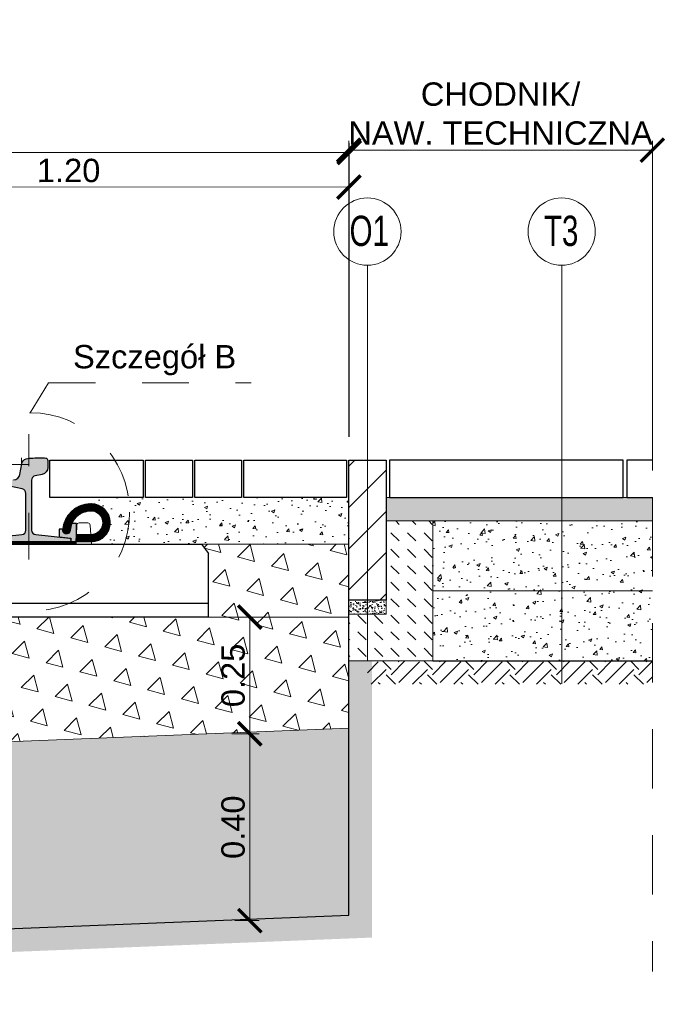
# Model space of a CAD drawing. Header units: feet. Extents: x 210.7 to 255.4, y -209.3 to -191.9.
# Tile 6 of 25: x 223.2 to 224.6, y -209.2 to -207.1. Entities that reach past the tile are written whole.
import ezdxf
from ezdxf.enums import TextEntityAlignment as Align

# ---------------------------------------------------------------- set-up
doc = ezdxf.new("R2010")
doc.units = ezdxf.units.FT
doc.header["$MEASUREMENT"] = 0
doc.header["$PDMODE"] = 34
for name, pattern in [('DASHDOT2', [12.7, 6.35, -3.175, 0, -3.175]), ('DASHED', [19.05, 12.7, -6.350000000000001]), ('DASHED2', [0.375, 0.25, -0.125])]:
    doc.linetypes.add(name, pattern=pattern)
for name, color, linetype, lineweight in [('BETON kresk', 8, 'Continuous', 9), ('Geowłóknina', 160, 'Continuous', 30), ('M_PRZERYWANE', 1, 'DASHED', 20), ('Miesz_niezw', 251, 'Continuous', 9), ('miesz_niezw_', 44, 'Continuous', 15), ('Mieszanka_niezw_0_315', 44, 'Continuous', 15), ('Opis', 7, 'Continuous', 15), ('Opis (wydruk czarny)', 7, 'Continuous', 15), ('oś-szyny', 1, 'DASHDOT2', 0), ('Podkład', 7, 'Continuous', 30), ('Podsypka cementowo-piaskowa', 251, 'Continuous', 15), ('Podłoże gruntowe', 7, 'Continuous', 13), ('Sb3', 7, 'Continuous', 15), ('sb4', 7, 'Continuous', 15), ('Wymiar', 7, 'Continuous', 15)]:
    doc.layers.add(name, color=color, linetype=linetype, lineweight=lineweight)
for name, color, linetype in [('beton obram', 7, 'Continuous'), ('Podkadka sprężysta', 1, 'Continuous'), ('Szyna', 7, 'Continuous')]:
    doc.layers.add(name, color=color, linetype=linetype)
doc.layers.add('brudnopis', color=50, linetype='Continuous', lineweight=30, plot=False)
doc.layers.add('kostka grafitowa', color=7, linetype='Continuous', lineweight=30, true_color=0x404040)
doc.styles.add('Opis_1_25', font='arial.ttf', dxfattribs={"height": 0.05})
doc.styles.add('Romans', font='romans.shx', dxfattribs={"width": 0.7})
doc.dimstyles.new('1_25_DK$0', dxfattribs={"dimtxt": 0.05, "dimasz": 0.05, "dimexe": 0.02, "dimexo": 0.05, "dimgap": 0.01, "dimtad": 1, "dimdec": 3, "dimzin": 3, "dimdsep": 46, "dimtxsty": 'Opis_1_25', "dimblk": 'ARCHTICK', "dimcen": 0.05, "dimclrd": 256, "dimclre": 256, "dimazin": 3, "dimtfac": 1, "dimtdec": 3, "dimtofl": 0, "dimtmove": 0, "dimatfit": 3, "dimldrblk": 'ARCHTICK', "dimfxl": 1, "dimfrac": 2, "dimtolj": 1, "dimtzin": 3, "dimlwd": -1, "dimlwe": -1, "dimarcsym": 0})
pattern_1 = [(49.99999999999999, (0, 0), (0.07172601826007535, -0.006275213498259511), [0.0075, -0.0825]), (355, (0, 0), (-0.0138751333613, 0.07521921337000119), [0.006, -0.066]), (100.45144446, (0.0059771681, -0.0005229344), (0.0578508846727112, 0.06894399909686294), [0.006374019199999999, -0.07011421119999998]), (46.18420000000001, (0, 0.02), (0.1067241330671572, -0.01655192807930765), [0.01125, -0.12375]), (96.63563549, (0.0088936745, 0.0186206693), (0.09346619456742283, 0.09741186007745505), [0.0095610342, -0.105171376]), (351.1841639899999, (0, 0.02), (0.09346619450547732, 0.09741186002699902), [0.009000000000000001, -0.0990000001]), (21, (0.01, 0.015), (0.05969070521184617, -0.04026188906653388), [0.0075, -0.0825]), (326.0000000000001, (0.01, 0.015), (0.02433153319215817, 0.0725150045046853), [0.006, -0.066]), (71.45144474, (0.0149742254, 0.0116448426), (0.08402223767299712, 0.03225311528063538), [0.006374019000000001, -0.0701142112]), (37.50000000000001, (0, 0), (0.001215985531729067, 0.03328938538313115), [0, -0.0652, 0, -0.067, 0, -0.06625]), (7.499999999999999, (0, 0), (0.02630695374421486, 0.03944117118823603), [0, -0.0382, 0, -0.0637, 0, -0.02525]), (327.5, (-0.0223, 0), (0.0533822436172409, -0.002255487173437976), [0, -0.025, 0, -0.078, 0, -0.1035]), (317.5, (-0.0323, 0), (0.05831861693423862, 0.01001049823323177), [0, -0.0325, 0, -0.0518, 0, -0.0735])]
pattern_2 = [(49.99999999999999, (-0.0009048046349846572, -4.264175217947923), (0.07172601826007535, -0.006275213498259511), [0.0075, -0.0825]), (355, (-0.0009048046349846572, -4.264175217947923), (-0.0138751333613, 0.07521921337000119), [0.006, -0.066]), (100.45144446, (0.005072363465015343, -4.264698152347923), (0.0578508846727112, 0.06894399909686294), [0.006374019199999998, -0.07011421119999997]), (46.18420000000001, (-0.0009048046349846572, -4.244175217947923), (0.1067241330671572, -0.01655192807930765), [0.01125, -0.12375]), (96.63563549, (0.007988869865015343, -4.245554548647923), (0.09346619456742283, 0.09741186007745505), [0.0095610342, -0.105171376]), (351.1841639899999, (-0.0009048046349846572, -4.244175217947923), (0.09346619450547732, 0.09741186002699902), [0.009000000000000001, -0.0990000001]), (21, (0.009095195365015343, -4.249175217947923), (0.05969070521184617, -0.04026188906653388), [0.0075, -0.0825]), (326.0000000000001, (0.009095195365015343, -4.249175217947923), (0.02433153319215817, 0.0725150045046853), [0.006, -0.066]), (71.45144474, (0.01406942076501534, -4.252530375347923), (0.08402223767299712, 0.03225311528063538), [0.006374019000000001, -0.0701142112]), (37.50000000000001, (-0.0009048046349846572, -4.264175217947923), (0.001215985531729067, 0.03328938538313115), [0, -0.0652, 0, -0.067, 0, -0.06625]), (7.499999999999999, (-0.0009048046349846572, -4.264175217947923), (0.02630695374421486, 0.03944117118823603), [0, -0.0382, 0, -0.0637, 0, -0.02525]), (327.5, (-0.02320480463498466, -4.264175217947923), (0.0533822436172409, -0.002255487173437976), [0, -0.025, 0, -0.078, 0, -0.1035]), (317.5, (-0.03320480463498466, -4.264175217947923), (0.05831861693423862, 0.01001049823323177), [0, -0.0325, 0, -0.0518, 0, -0.0735])]

# ---------------------------------------------------------------- blocks, each defined once
blk = doc.blocks.new('_ArchTick')
at = {"color": 0, "linetype": 'ByBlock', "lineweight": 0, "const_width": 0.15}
blk.add_lwpolyline([(-0.5, -0.5), (0.5, 0.5)], dxfattribs=at)
blk = doc.blocks.new('*D31')
at = {"layer": 'DEFPOINTS', "color": 0, "lineweight": 70, "transparency": 16777216}
for p in [(223.9261949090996, -207.4069429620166), (216.5261949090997, -208.0659117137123), (223.9261949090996, -208.0659117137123)]:
    blk.add_point(p, dxfattribs=at)
at = {"layer": 'Wymiar', "transparency": 16777216}
for p, q in [((216.5261949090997, -208.0159117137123), (216.5261949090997, -207.3869429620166)), ((223.9261949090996, -208.0159117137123), (223.9261949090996, -207.3869429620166)), ((216.5261949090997, -207.4069429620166), (223.9261949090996, -207.4069429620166))]:
    blk.add_line(p, q, dxfattribs=at)
at = {"layer": 'Wymiar', "transparency": 16777216, "xscale": 0.05, "yscale": 0.05, "zscale": 0.05, "rotation": 180}
blk.add_blockref('_ArchTick', (216.5261949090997, -207.4069429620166), dxfattribs=at)
at = {"layer": 'Wymiar', "transparency": 16777216, "xscale": 0.05, "yscale": 0.05, "zscale": 0.05}
blk.add_blockref('_ArchTick', (223.9261949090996, -207.4069429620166), dxfattribs=at)
at = {"layer": 'Wymiar', "color": 0, "transparency": 16777216, "insert": (220.2261949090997, -207.3641667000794), "char_height": 0.05, "attachment_point": 5, "style": 'Opis_1_25'}
blk.add_mtext('\\A1;{\\fArial|b0|i0|c238|p34;TOROWISKO KLASYCZNE Z ZABUDOWĄ KOSTKI BETONOWEJ}', dxfattribs=at)
blk = doc.blocks.new('*D28')
at = {"layer": 'DEFPOINTS', "color": 0, "lineweight": 70, "transparency": 16777216}
for p in [(223.9257073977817, -207.4808866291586), (222.7261948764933, -208.0669116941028), (223.9261949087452, -208.0659117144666)]:
    blk.add_point(p, dxfattribs=at)
at = {"layer": 'Wymiar', "transparency": 16777216}
for p, q in [((222.7261532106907, -208.0169117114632), (222.7256906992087, -207.461886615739)), ((223.9261532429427, -208.0159117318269), (223.9256907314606, -207.4608866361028)), ((222.7257073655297, -207.4818866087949), (223.9257073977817, -207.4808866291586))]:
    blk.add_line(p, q, dxfattribs=at)
at = {"layer": 'Wymiar', "transparency": 16777216, "xscale": 0.05, "yscale": 0.05, "zscale": 0.05}
for p, rotation in [((222.7257073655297, -207.4818866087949), 180.0477454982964), ((223.9257073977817, -207.4808866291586), 0.04774549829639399)]:
    blk.add_blockref('_ArchTick', p, dxfattribs=dict(at, rotation=rotation))
at = {"layer": 'Wymiar', "color": 0, "transparency": 16777216, "insert": (223.3256777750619, -207.4458579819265), "char_height": 0.05, "attachment_point": 5, "rotation": 0.047745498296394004, "style": 'Opis_1_25'}
blk.add_mtext('\\A1;1.20', dxfattribs=at)
blk = doc.blocks.new('PS-60R2-SB4-1800')
h = blk.add_hatch(color=251)
edge = h.paths.add_edge_path()
edge.add_arc((-64.85020978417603, 18.20540894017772), 4.499999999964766, 4.328325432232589, 24.187061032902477, ccw=False)
edge.add_arc((-59.5653256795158, 18.60540894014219), 0.8000000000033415, 184.3283254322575, 364.3283254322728)
edge.add_arc((-64.85020978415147, 18.2054089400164), 6.099999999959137, 4.328325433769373, 5.518464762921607)
edge.add_line((-58.77848170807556, 18.79202480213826), (-58.02596563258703, 18.79189964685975))
edge.add_line((-58.02596563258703, 18.79189964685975), (-58.01851709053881, 17.15335696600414))
edge.add_line((-58.01851709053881, 17.15335696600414), (-60.51127112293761, 16.90517299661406))
edge.add_line((-60.51127112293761, 16.90517299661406), (-60.51143550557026, 16.10521954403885))
edge.add_line((-60.51143550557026, 16.10521954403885), (-61.65020978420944, 16.1054089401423))
edge.add_line((-61.65020978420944, 16.1054089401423), (-61.70545377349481, 17.70880618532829))
edge.add_line((-61.70545377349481, 17.70880618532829), (-61.70506451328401, 20.04929525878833))
edge.add_line((-61.70506451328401, 20.04929525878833), (-60.74525279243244, 20.04913562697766))
at = {"layer": 'Podkadka sprężysta'}
h = blk.add_hatch(dxfattribs=at)
h.set_pattern_fill('ANSI37', color=256, angle=0.009529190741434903, style=0)
h.set_pattern_definition([(45.00952919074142, (-51.49991694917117, 15.60774071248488), (-0.08840304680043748, 0.08837364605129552), []), (135.0095291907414, (-51.49991694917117, 15.60774071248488), (-0.08837364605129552, -0.08840304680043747), [])])
h.paths.add_polyline_path([(-61.63283859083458, 15.60605544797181), (-61.65020978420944, 16.1054089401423), (-41.34976803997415, 16.10942884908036), (-41.36699530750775, 15.60942597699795)])
at = {"layer": 'sb4'}
h = blk.add_hatch(dxfattribs=at)
h.set_pattern_fill('ANSI31', color=256, angle=0.009529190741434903, style=0)
h.set_pattern_definition([(134.9904708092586, (-92.79758262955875, -4.70838610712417), (0.08840304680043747, 0.08837364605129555), [])])
edge = h.paths.add_edge_path()
edge.add_line((-61.65020978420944, 16.1054089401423), (-64.85020978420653, 16.1054089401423))
edge.add_arc((-64.8502097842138, 20.20540894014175), 4.099999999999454, 90.00000000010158, 270.00000000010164, ccw=False)
edge.add_arc((-64.85020978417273, 18.20540894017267), 6.099999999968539, 4.328325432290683, 90.00000000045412, ccw=False)
edge.add_arc((-59.5653256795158, 18.60540894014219), 0.8000000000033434, -175.67167456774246, 4.328325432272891, ccw=False)
edge.add_arc((-64.85020978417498, 18.20540894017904), 4.499999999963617, 4.328325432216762, 90.00000000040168)
edge.add_arc((-64.85020978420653, 20.20540894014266), 2.5, 90, 270)
edge.add_line((-64.85020978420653, 17.70540894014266), (-61.70580229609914, 17.70347502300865))
edge.add_line((-61.70580229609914, 17.70347502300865), (-61.65020978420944, 16.1054089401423))
at = {"layer": 'Szyna'}
h = blk.add_hatch(color=256, dxfattribs=at)
edge = h.paths.add_edge_path()
edge.add_arc((-54.07513544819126, 32.0297057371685), 1.499999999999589, 180.0000026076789, 258.6900701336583)
edge.add_line((-54.36930958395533, 30.5588347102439), (-52.90401923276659, 30.26577670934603))
edge.add_arc((-53.10013532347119, 29.28519602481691), 0.9999999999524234, 2.595729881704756e-06, 78.69007012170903, ccw=False)
edge.add_line((-52.10013532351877, 29.28519607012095), (-52.10013483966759, 18.64498753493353))
edge.add_arc((-53.10013483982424, 18.64498748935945), 1.000000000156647, -84.2894042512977, 2.611202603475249e-06, ccw=False)
edge.add_line((-53.00063107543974, 17.64995030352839), (-60.22998587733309, 16.92701449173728))
edge.add_arc((-60.20013474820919, 16.62850333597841), 0.3000000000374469, 95.71059571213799, 180.0000025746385)
edge.add_line((-60.50013474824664, 16.62850332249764), (-60.5001347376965, 16.3999995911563))
edge.add_arc((-60.20013473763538, 16.39999960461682), 0.3000000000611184, 180.0000025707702, 270.0000025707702)
edge.add_line((-60.20013472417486, 16.09999960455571), (-42.80013472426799, 16.1000003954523))
edge.add_arc((-42.80013473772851, 16.40000039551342), 0.3000000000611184, 270.0000025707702, 360.0000025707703)
edge.add_line((-42.50013473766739, 16.40000040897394), (-42.50013474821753, 16.62850414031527))
edge.add_arc((-42.80013474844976, 16.62850412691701), 0.3000000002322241, 2.558879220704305e-06, 84.28940942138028)
edge.add_line((-42.77028364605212, 16.92701528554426), (-49.99963851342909, 17.64995044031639))
edge.add_arc((-49.90013483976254, 18.64498763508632), 1.000000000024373, 180.0000026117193, 264.28940947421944, ccw=False)
edge.add_line((-50.90013483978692, 18.64498758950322), (-50.90013519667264, 26.49519612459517))
edge.add_arc((-49.90013519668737, 26.49519617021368), 0.9999999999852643, 101.30993508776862, 180.0000026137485, ccw=False)
edge.add_line((-50.0962513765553, 27.47577683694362), (-47.38879003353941, 28.0172692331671))
edge.add_arc((-48.07519666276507, 31.44930156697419), 3.500000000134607, 281.3099350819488, 350.5376803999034)
edge.add_line((-44.6228179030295, 30.87390526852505), (-44.28216873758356, 32.91780083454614))
edge.add_arc((-44.77536570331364, 33.00000030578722), 0.5000000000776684, 350.5376803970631, 450.000002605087)
edge.add_line((-44.77536572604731, 33.50000030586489), (-45.99262867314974, 33.50000025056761))
edge.add_arc((-45.99262865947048, 33.20000025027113), 0.3000000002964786, 90.00000261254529, 170.5376804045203)
edge.add_line((-46.28854683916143, 33.24931993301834), (-46.7379117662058, 30.55312961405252))
edge.add_arc((-48.09913539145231, 30.78000015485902), 1.380000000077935, 270.0000025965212, 350.5376803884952, ccw=False)
edge.add_line((-48.09913532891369, 29.40000015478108), (-48.25113532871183, 29.40000014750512))
edge.add_arc((-48.2511353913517, 30.78000014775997), 1.380000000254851, 189.4623248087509, 270.00000260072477, ccw=False)
edge.add_line((-49.61235899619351, 30.55312948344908), (-49.98892671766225, 32.81253518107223))
edge.add_arc((-51.27123880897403, 32.59881643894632), 1.300000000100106, 9.462324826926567, 76.81804508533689)
edge.add_arc((-52.79913517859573, 26.07535626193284), 7.999999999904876, 76.81804506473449, 86.81323531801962)
edge.add_arc((-54.02213417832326, 4.109376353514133), 29.99999999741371, 86.81323532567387, 90.3828454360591)
edge.add_arc((-54.16913517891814, 26.10888522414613), 8.000000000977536, 90.38284543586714, 96.93827769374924)
edge.add_arc((-55.07513551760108, 33.55396167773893), 0.500000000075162, 96.93827769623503, 180.000002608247)
edge.add_line((-55.57513551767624, 33.55396165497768), (-55.57513544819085, 32.02970566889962))
for p, q in [((-60.51162242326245, 16.90321591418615), (-60.51145789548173, 16.10624195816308)), ((-61.63283859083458, 15.60605544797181), (-64.95012177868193, 15.60550373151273))]:
    blk.add_line(p, q)
blk.add_lwpolyline([(-60.74525279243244, 20.04913562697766, -0.08686759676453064), (-60.36304403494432, 18.54503158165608, 1.000000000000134), (-58.76760732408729, 18.66578629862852, 0.005193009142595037), (-58.77848170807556, 18.79202480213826), (-58.02596563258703, 18.79189964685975), (-58.01851709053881, 17.15335696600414), (-60.51127112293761, 16.90517299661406), (-60.51143550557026, 16.10521954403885), (-61.65020978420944, 16.1054089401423), (-61.70545377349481, 17.70880618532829), (-61.70506451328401, 20.04929525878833)], format="xyb", close=True)
at = {"layer": 'brudnopis', "lineweight": 0, "ltscale": 5}
for p, q in [((-49.97017078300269, 32.69999960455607), (-49.97017078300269, 34.10870663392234)), ((-51.50000000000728, 32.69999960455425), (51.50008305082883, 32.69999960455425))]:
    blk.add_line(p, q, dxfattribs=at)
at = {"layer": 'oś-szyny', "ltscale": 0.002}
blk.add_line((-51.5, 12.34887240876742), (-51.5, 39.15927775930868), dxfattribs=at)
at = {"layer": 'Podkadka sprężysta'}
blk.add_lwpolyline([(-61.63283859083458, 15.60605544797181), (-61.65020978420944, 16.1054089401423), (-41.34976803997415, 16.10942884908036), (-41.36699530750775, 15.60942597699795)], close=True, dxfattribs=at)
at = {"layer": 'Podkład', "ltscale": 5}
for p, q in [((-88.5, 15.60000000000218), (-90, 13.60000000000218)), ((88.50000000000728, 15.60000000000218), (-88.49999999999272, 15.60000000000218)), ((-90, 1.818989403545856e-12), (-90, 13.60000000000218)), ((-10, 3.000000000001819), (-90, 3.000000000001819)), ((-89.99999999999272, 0), (89.99999999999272, 1.818989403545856e-12))]:
    blk.add_line(p, q, dxfattribs=at)
at = {"layer": 'Sb3'}
blk.add_lwpolyline([(-61.63283859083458, 15.60605544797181), (-61.77465327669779, 19.6826699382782, 0.4041133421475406), (-62.27443416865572, 20.1652867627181), (-64.16259709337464, 20.16497273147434, 0.3936855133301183), (-64.6612744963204, 19.70015658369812), (-64.95012177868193, 15.60550373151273)], format="xyb", close=True, dxfattribs=at)
at = {"layer": 'sb4'}
blk.add_lwpolyline([(-61.65020978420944, 16.1054089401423), (-64.85020978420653, 16.1054089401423, -1), (-64.85020978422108, 24.30540894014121, -0.3922565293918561), (-58.76760732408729, 18.66578629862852, -1.000000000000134), (-60.36304403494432, 18.54503158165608, 0.3922565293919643), (-64.85020978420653, 22.70540894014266, 0.9999999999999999), (-64.85020978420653, 17.70540894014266), (-61.70580229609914, 17.70347502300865)], format="xyb", close=True, dxfattribs=at)
blk.add_lwpolyline([(-61.70527135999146, 17.70351183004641), (-61.65020978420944, 16.1054089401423)], dxfattribs=at)
at = {"layer": 'Szyna'}
for points in [[(-42.77028364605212, 16.92701528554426), (-49.99963851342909, 17.64995044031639, -0.385313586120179), (-50.90013483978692, 18.64498758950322), (-50.90013519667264, 26.49519612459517, -0.357510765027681), (-50.0962513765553, 27.47577683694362), (-47.38879003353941, 28.0172692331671, 0.3115981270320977)], [(-48.25113532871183, 29.40000014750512, -0.3666293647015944), (-49.61235899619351, 30.55312948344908), (-49.98892671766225, 32.81253518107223), (-49.98892671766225, 32.81253518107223, 0.3026593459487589), (-50.97478130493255, 33.86456244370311, 0.04363991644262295), (-52.35440826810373, 34.06298532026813, 0.01557662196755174), (-54.22259008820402, 34.10870663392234), (-54.22259008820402, 34.10870663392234, 0.02861127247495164), (-55.13553554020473, 34.05030010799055, 0.3791741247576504), (-55.57513551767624, 33.55396165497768), (-55.57513544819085, 32.02970566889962, 0.3575107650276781), (-54.36930958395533, 30.5588347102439), (-52.90401923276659, 30.26577670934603, -0.3575107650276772), (-52.10013532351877, 29.28519607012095), (-52.10013483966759, 18.64498753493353, -0.3853135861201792), (-53.00063107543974, 17.64995030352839), (-60.22998587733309, 16.92701449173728, 0.3853135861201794), (-60.50013474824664, 16.62850332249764), (-60.5001347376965, 16.3999995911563, 0.414213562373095), (-60.20013472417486, 16.09999960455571), (-42.80013472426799, 16.1000003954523, 0.414213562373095)]]:
    blk.add_lwpolyline(points, format="xyb", dxfattribs=at)
blk = doc.blocks.new('*D32')
at = {"layer": 'DEFPOINTS', "color": 0, "transparency": 16777216}
for p in [(224.5752901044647, -207.4019429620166), (223.9252901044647, -208.0659117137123), (224.5752901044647, -208.0659110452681)]:
    blk.add_point(p, dxfattribs=at)
at = {"layer": 'Wymiar', "transparency": 16777216}
for p, q in [((223.9252901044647, -208.0159117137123), (223.9252901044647, -207.3819429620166)), ((223.9252901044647, -207.4019429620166), (224.5752901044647, -207.4019429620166)), ((224.5752901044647, -208.015911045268), (224.5752901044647, -207.3819429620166))]:
    blk.add_line(p, q, dxfattribs=at)
at = {"layer": 'Wymiar', "transparency": 16777216, "xscale": 0.05, "yscale": 0.05, "zscale": 0.05, "rotation": 180}
blk.add_blockref('_ArchTick', (223.9252901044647, -207.4019429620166), dxfattribs=at)
at = {"layer": 'Wymiar', "transparency": 16777216, "xscale": 0.05, "yscale": 0.05, "zscale": 0.05}
blk.add_blockref('_ArchTick', (224.5752901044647, -207.4019429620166), dxfattribs=at)
at = {"layer": 'Wymiar', "color": 0, "transparency": 16777216, "insert": (224.2502901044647, -207.3239802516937), "char_height": 0.05, "attachment_point": 5, "style": 'Opis_1_25'}
blk.add_mtext('\\A1;CHODNIK/\\PNAW. TECHNICZNA', dxfattribs=at)
blk = doc.blocks.new('*D51')
at = {"layer": 'DEFPOINTS', "color": 0, "lineweight": 70, "transparency": 16777216}
for p in [(223.6252905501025, -208.401911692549), (223.6252905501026, -208.651911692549), (223.713485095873, -208.651911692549)]:
    blk.add_point(p, dxfattribs=at)
at = {"layer": 'Wymiar', "transparency": 16777216}
for p, q in [((223.6752905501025, -208.401911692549), (223.733485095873, -208.401911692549)), ((223.713485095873, -208.401911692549), (223.713485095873, -208.651911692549)), ((223.6752905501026, -208.651911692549), (223.733485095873, -208.651911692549))]:
    blk.add_line(p, q, dxfattribs=at)
at = {"layer": 'Wymiar', "transparency": 16777216, "xscale": 0.05, "yscale": 0.05, "zscale": 0.05}
for p, rotation in [((223.713485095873, -208.401911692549), 90), ((223.713485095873, -208.651911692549), 270)]:
    blk.add_blockref('_ArchTick', p, dxfattribs=dict(at, rotation=rotation))
at = {"layer": 'Wymiar', "color": 0, "transparency": 16777216, "insert": (223.6779564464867, -208.526911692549), "char_height": 0.05, "attachment_point": 5, "rotation": 90, "style": 'Opis_1_25'}
blk.add_mtext('\\A1;0.25', dxfattribs=at)
blk = doc.blocks.new('*D48')
at = {"layer": 'DEFPOINTS', "color": 0, "transparency": 16777216}
for p in [(223.6252905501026, -208.651911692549), (223.6312857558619, -209.0519917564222), (223.7134850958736, -209.0519917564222)]:
    blk.add_point(p, dxfattribs=at)
at = {"layer": 'Wymiar', "transparency": 16777216}
for p, q in [((223.6752905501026, -208.651911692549), (223.7334850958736, -208.651911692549)), ((223.7134850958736, -208.651911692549), (223.7134850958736, -209.0519917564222)), ((223.6812857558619, -209.0519917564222), (223.7334850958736, -209.0519917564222))]:
    blk.add_line(p, q, dxfattribs=at)
at = {"layer": 'Wymiar', "transparency": 16777216, "xscale": 0.05, "yscale": 0.05, "zscale": 0.05}
for p, rotation in [((223.7134850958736, -208.651911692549), 90), ((223.7134850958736, -209.0519917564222), 270)]:
    blk.add_blockref('_ArchTick', p, dxfattribs=dict(at, rotation=rotation))
at = {"layer": 'Wymiar', "color": 0, "transparency": 16777216, "insert": (223.6779564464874, -208.8519517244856), "char_height": 0.05, "attachment_point": 5, "rotation": 90, "style": 'Opis_1_25'}
blk.add_mtext('\\A1;0.40', dxfattribs=at)

msp = doc.modelspace()

# ---------------------------------------------------------------- hatches: boundary and pattern name
at = {"layer": 'BETON kresk'}
h = msp.add_hatch(dxfattribs=at)
h.set_pattern_fill('ANSI31', color=256, scale=0.5)
h.set_pattern_definition([(45, (-20.95623478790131, -98.96495820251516), (-0.04419417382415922, 0.04419417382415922), [])])
h.paths.add_polyline_path([(223.9252901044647, -208.3659117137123), (224.0052901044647, -208.3659117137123), (224.0052901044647, -208.0659117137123), (223.9252901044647, -208.0659117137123)])
at = {"layer": 'Miesz_niezw'}
h = msp.add_hatch(dxfattribs=at)
h.set_pattern_fill('TRIANG', color=256, scale=0.2, angle=45)
h.set_pattern_definition([(105, (-2.842170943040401e-14, -8.000000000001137), (-0.07244443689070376, 0.01941142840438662), [0.03750000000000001, -0.03750000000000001]), (165, (-2.842170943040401e-14, -8.000000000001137), (-0.05303300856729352, -0.05303300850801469), [0.03750000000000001, -0.03750000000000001]), (45, (-0.03622221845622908, -7.990294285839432), (-0.01941142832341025, 0.07244443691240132), [0.03750000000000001, -0.03750000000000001])])
h.paths.add_polyline_path([(223.6102905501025, -208.2459116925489), (223.6252905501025, -208.2659116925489), (223.6252905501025, -208.4019116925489), (223.9252901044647, -208.4019116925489), (223.9252901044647, -208.245985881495)])
h = msp.add_hatch(dxfattribs=at)
h.set_pattern_fill('TRIANG', color=256, scale=0.2, angle=45)
h.set_pattern_definition([(105, (-1.13686837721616e-13, -8.000000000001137), (-0.07244443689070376, 0.01941142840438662), [0.03750000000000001, -0.03750000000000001]), (165, (-1.13686837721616e-13, -8.000000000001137), (-0.05303300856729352, -0.05303300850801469), [0.03750000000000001, -0.03750000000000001]), (45, (-0.03622221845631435, -7.990294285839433), (-0.01941142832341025, 0.07244443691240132), [0.03750000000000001, -0.03750000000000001])])
h.paths.add_polyline_path([(220.2257425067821, -208.4019116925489), (220.2257425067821, -209.0621847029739), (220.4054314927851, -209.0621847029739), (220.5005256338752, -208.7769022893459), (223.9252901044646, -208.6399117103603), (223.9252901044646, -208.4019116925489)])
at = {"layer": 'miesz_niezw_'}
h = msp.add_hatch(dxfattribs=at)
h.set_pattern_fill('AR-CONC', color=256, scale=0.01, style=0)
h.set_pattern_definition(pattern_1)
edge = h.paths.add_edge_path()
edge.add_arc((223.3737926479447, -208.2199317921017), 0.0610000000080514, 449.99999999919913, 456.16484501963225, ccw=False)
edge.add_arc((223.3737926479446, -208.1999317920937), 0.04100000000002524, 365.6269316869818, 449.9999999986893, ccw=False)
edge.add_line((223.4145950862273, -208.1959117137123), (223.9252901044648, -208.1959117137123))
edge.add_line((223.9252901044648, -208.1959117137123), (223.9252901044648, -208.1459117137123))
edge.add_line((223.9252901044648, -208.1459117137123), (223.3672418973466, -208.1459117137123))
edge.add_line((223.3672418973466, -208.1459117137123), (223.3672418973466, -208.1592845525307))
h = msp.add_hatch(dxfattribs=at)
h.set_pattern_fill('AR-CONC', color=256, scale=0.01, style=0)
h.set_pattern_definition(pattern_1)
h.paths.add_polyline_path([(223.9252901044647, -208.1959117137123), (223.414595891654, -208.1959117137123, -0.4385553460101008), (223.3744420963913, -208.2409266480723), (223.3747865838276, -208.2458566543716), (223.3747917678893, -208.2458566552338), (223.9252901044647, -208.245985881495)])
at = {"layer": 'Mieszanka_niezw_0_315', "ltscale": 10}
h = msp.add_hatch(dxfattribs=at)
h.set_pattern_fill('AR-CONC', color=256, scale=0.01, style=0)
h.set_pattern_definition(pattern_2)
edge = h.paths.add_edge_path()
edge.add_line((224.5752901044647, -208.3459117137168), (224.5752901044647, -208.1959117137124))
edge.add_line((224.5752901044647, -208.1959117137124), (224.1052900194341, -208.1959117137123))
edge.add_line((224.1052900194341, -208.1959117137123), (224.1052901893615, -208.2859118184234))
edge.add_line((224.1052901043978, -208.2859114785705), (224.1052901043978, -208.3459117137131))
edge.add_line((224.1052901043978, -208.3459117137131), (224.5752901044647, -208.3459117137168))
h = msp.add_hatch(dxfattribs=at)
h.set_pattern_fill('AR-CONC', color=54, scale=0.01, style=0)
h.set_pattern_definition(pattern_2)
h.paths.add_polyline_path([(224.5752901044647, -208.4959117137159), (224.5752901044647, -208.3459117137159), (224.1052901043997, -208.3459117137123), (224.1052901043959, -208.4959117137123)])
h = msp.add_hatch(dxfattribs=at)
h.set_pattern_fill('AR-CONC', color=256, scale=0.01, style=0)
h.set_pattern_definition(pattern_1)
h.paths.add_polyline_path([(220.3652824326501, -209.1826318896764), (220.5005256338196, -208.7769022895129), (223.9252901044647, -208.6399117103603), (223.9252901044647, -209.0402315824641)])
at = {"layer": 'Opis'}
h = msp.add_hatch(dxfattribs=at)
h.set_pattern_fill('DASH', color=256, scale=0.2, angle=135)
h.set_pattern_definition([(135, (-78.18402995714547, -11.13286288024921), (-0.03535533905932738, 3.469446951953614e-18), [0.025, -0.025])])
h.paths.add_polyline_path([(223.9252901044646, -208.4959117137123), (224.1052901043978, -208.4959117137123), (224.1052901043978, -208.1959115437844), (224.0052894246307, -208.1959118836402), (224.0052901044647, -208.3959117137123), (223.9252901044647, -208.3959117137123)])
at = {"layer": 'Podsypka cementowo-piaskowa', "lineweight": 5}
h = msp.add_hatch(dxfattribs=at)
h.set_pattern_fill('AR-SAND', color=256, scale=0.005, style=0)
h.set_pattern_definition([(37.50000000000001, (0, 0), (-0.0003149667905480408, 0.009634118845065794), [0, -0.0076, 0, -0.0085, 0, -0.008125]), (7.499999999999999, (0, 0), (0.008848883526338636, 0.0141107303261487), [0, -0.004099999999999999, 0, -0.006850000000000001, 0, -0.002625]), (327.5, (-0.00615, 0), (0.01557070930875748, 2.829526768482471e-05), [0, -0.0025, 0, -0.009000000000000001, 0, -0.01175]), (317.5, (-0.00615, 0), (0.01503063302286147, 0.004388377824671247), [0, -0.00125, 0, -0.0059, 0, -0.006750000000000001])])
h.paths.add_polyline_path([(224.0052901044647, -208.1459117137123), (224.5752901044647, -208.1459117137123), (224.5752901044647, -208.1959117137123), (224.0052901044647, -208.1959117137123)])
h = msp.add_hatch(dxfattribs=at)
h.set_pattern_fill('AR-SAND', color=256, scale=0.005, style=0)
h.set_pattern_definition([(37.50000000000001, (-2.842170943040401e-14, -7.900000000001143), (-0.0003149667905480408, 0.009634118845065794), [0, -0.0076, 0, -0.0085, 0, -0.008125]), (7.499999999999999, (-2.842170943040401e-14, -7.900000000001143), (0.008848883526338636, 0.0141107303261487), [0, -0.004099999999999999, 0, -0.006850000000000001, 0, -0.002625]), (327.5, (-0.006150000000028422, -7.900000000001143), (0.01557070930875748, 2.829526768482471e-05), [0, -0.0025, 0, -0.009000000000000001, 0, -0.01175]), (317.5, (-0.006150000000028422, -7.900000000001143), (0.01503063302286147, 0.004388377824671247), [0, -0.00125, 0, -0.0059, 0, -0.006750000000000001])])
h.paths.add_polyline_path([(224.0052901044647, -208.3659117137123), (224.0052901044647, -208.3959117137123), (223.9252901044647, -208.3959117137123), (223.9252901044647, -208.3659117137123)])
at = {"layer": 'Podłoże gruntowe'}
h = msp.add_hatch(dxfattribs=at)
h.set_pattern_fill('EARTH', color=256, scale=0.25, angle=45, style=0)
h.set_pattern_definition([(45, (-2.842170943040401e-14, -7.949960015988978), (0, 0.08838834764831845), [0.0625, -0.0625]), (45, (-0.01657281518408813, -7.933387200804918), (0, 0.08838834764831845), [0.0625, -0.0625]), (45, (-0.03314563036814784, -7.916814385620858), (0, 0.08838834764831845), [0.0625, -0.0625]), (135, (-0.03314563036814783, -7.905765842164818), (-0.08838834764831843, 6.938893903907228e-18), [0.0625, -0.0625]), (135, (-0.01657281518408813, -7.88919302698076), (-0.08838834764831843, 6.938893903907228e-18), [0.0625, -0.0625]), (135, (-2.842170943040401e-14, -7.8726202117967), (-0.08838834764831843, 6.938893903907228e-18), [0.0625, -0.0625])])
h.paths.add_polyline_path([(220.4186992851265, -209.1804952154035), (220.4017938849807, -209.231211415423), (223.9752901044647, -209.0882715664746), (223.9752901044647, -208.4959117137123), (223.9252901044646, -208.4959117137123), (223.9252901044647, -209.0402315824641)])
h = msp.add_hatch(dxfattribs=at)
h.set_pattern_fill('EARTH', color=256, scale=0.25, angle=45, style=0)
h.set_pattern_definition([(45, (-27.06195848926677, -65.28105292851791), (6.938893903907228e-18, 0.08838834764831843), [0.0625, -0.0625]), (45, (-27.07853130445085, -65.26448011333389), (6.938893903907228e-18, 0.08838834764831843), [0.0625, -0.0625]), (45, (-27.09510411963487, -65.24790729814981), (6.938893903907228e-18, 0.08838834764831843), [0.0625, -0.0625]), (135, (-27.09510411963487, -65.23685875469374), (-0.08838834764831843, 1.387778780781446e-17), [0.0625, -0.0625]), (135, (-27.07853130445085, -65.22028593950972), (-0.08838834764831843, 1.387778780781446e-17), [0.0625, -0.0625]), (135, (-27.06195848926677, -65.20371312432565), (-0.08838834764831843, 1.387778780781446e-17), [0.0625, -0.0625])])
h.paths.add_polyline_path([(224.5752901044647, -208.5459117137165), (224.5752901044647, -208.4959117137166), (223.9652901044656, -208.4959117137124), (223.9652901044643, -208.5459117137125)])

# ---------------------------------------------------------------- linework, layer by layer
at = {"layer": 'beton obram'}
for points in [[(223.9252901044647, -208.0659117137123), (224.0052901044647, -208.0659117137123), (224.0052901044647, -208.3659117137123), (223.9252901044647, -208.3659117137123)], [(224.0127901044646, -208.0659117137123), (224.0127900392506, -208.1459117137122), (224.5127900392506, -208.1459117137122), (224.5127901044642, -208.0659122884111)]]:
    msp.add_lwpolyline(points, close=True, dxfattribs=at)
msp.add_lwpolyline([(224.5752901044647, -208.0659121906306), (224.5202901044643, -208.0659121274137), (224.5202900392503, -208.1459121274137), (224.5752901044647, -208.1459121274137)], dxfattribs=at)
at = {"layer": 'Geowłóknina', "ltscale": 5}
msp.add_line((224.1052901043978, -208.4959117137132), (224.5752901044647, -208.4959117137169), dxfattribs=at)
msp.add_lwpolyline([(220.365282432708, -209.1826318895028), (223.9252901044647, -209.0402315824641), (223.9252901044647, -208.1108375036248)], dxfattribs=at)
at = {"layer": 'kostka grafitowa'}
for points in [[(223.2855003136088, -208.0659116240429), (223.4855003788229, -208.065911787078), (223.4855002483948, -208.1459117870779), (223.2855001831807, -208.1459116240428)], [(223.4905003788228, -208.065911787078), (223.5905004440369, -208.0659119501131), (223.5905003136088, -208.145911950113), (223.4905002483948, -208.1459117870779)], [(223.5955004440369, -208.065911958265), (223.6955005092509, -208.0659121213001), (223.6955003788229, -208.1459121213), (223.5955003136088, -208.1459119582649)], [(223.7005005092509, -208.065912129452), (223.9202910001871, -208.0659122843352), (223.920290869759, -208.1459122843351), (223.7005003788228, -208.1459121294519)]]:
    msp.add_lwpolyline(points, close=True, dxfattribs=at)
at = {"layer": 'M_PRZERYWANE', "color": 0, "ltscale": 0.01}
msp.add_line((224.5752901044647, -207.9609117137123), (224.5752901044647, -209.1608654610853), dxfattribs=at)
at = {"layer": 'Miesz_niezw'}
for p, q in [((223.6102905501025, -208.2459116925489), (223.9252901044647, -208.2459116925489)), ((223.6252905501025, -208.4019116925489), (223.9252901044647, -208.4019116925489)), ((220.5005256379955, -208.7769022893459), (223.9252901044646, -208.6399117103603))]:
    msp.add_line(p, q, dxfattribs=at)
at = {"layer": 'Mieszanka_niezw_0_315', "ltscale": 10}
for p, q in [((224.5752901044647, -208.3459117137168), (224.1052901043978, -208.3459117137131)), ((220.3652824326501, -209.1826318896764), (223.9252901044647, -209.0402315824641))]:
    msp.add_line(p, q, dxfattribs=at)
at = {"layer": 'Opis', "color": 1, "linetype": 'DASHED2', "ltscale": 0.2}
msp.add_lwpolyline([(223.2431845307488, -207.9644823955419), (223.2829075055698, -207.9002130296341), (223.7164987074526, -207.9002130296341)], dxfattribs=at)
at = {"layer": 'Opis'}
msp.add_lwpolyline([(223.9252901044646, -208.4959117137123), (224.1052901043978, -208.4959117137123), (224.1052901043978, -208.1959115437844), (224.0052894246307, -208.1959118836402), (224.0052901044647, -208.3959117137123), (223.9252901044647, -208.3959117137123)], close=True, dxfattribs=at)
at = {"layer": 'Opis', "color": 1, "linetype": 'DASHED2', "ltscale": 0.2}
msp.add_circle((223.2436230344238, -208.1770563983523), 0.2125744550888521, dxfattribs=at)
at = {"layer": 'Opis (wydruk czarny)'}
for points in [[(223.9652901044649, -208.4959117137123), (223.9652901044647, -207.6484066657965)], [(224.3811037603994, -208.5449882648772), (224.3811037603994, -207.6484066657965)]]:
    msp.add_lwpolyline(points, dxfattribs=at)
for centre in [(223.9652901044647, -207.5764066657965), (224.3811037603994, -207.5764066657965)]:
    msp.add_circle(centre, 0.07200000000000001, dxfattribs=at)
at = {"layer": 'Podsypka cementowo-piaskowa', "lineweight": 5}
for points in [[(224.0052901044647, -208.1459117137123), (224.5752901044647, -208.1459117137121), (224.5752901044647, -208.1959117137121), (224.0052901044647, -208.1959117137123)], [(224.0052901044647, -208.3659117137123), (224.0052901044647, -208.3959117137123), (223.9252901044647, -208.3959117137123), (223.9252901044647, -208.3659117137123)]]:
    msp.add_lwpolyline(points, close=True, dxfattribs=at)

# ---------------------------------------------------------------- block references
at = {"xscale": -0.01, "yscale": 0.01, "zscale": 0.01}
msp.add_blockref('PS-60R2-SB4-1800', (222.7252905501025, -208.4019116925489), dxfattribs=at)

# ---------------------------------------------------------------- texts
at = {"layer": 'Opis', "style": 'Opis_1_25'}
msp.add_text('Szczegół B', height=0.05, dxfattribs=at).set_placement((223.3350927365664, -207.8192720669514), align=Align.TOP_LEFT)
at = {"layer": 'Opis (wydruk czarny)', "char_height": 0.06479999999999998, "width": 0.1407575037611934, "attachment_point": 1, "style": 'Romans'}
for s, insert in [('\\pi0.03546;{\\fArial|b0|i0|c238|p34;O1}', (223.8915873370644, -207.5423793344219)), ('\\pi0.03559;{\\fArial|b0|i0|c238|p34;T3}', (224.3074009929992, -207.5423793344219))]:
    msp.add_mtext(s, dxfattribs=dict(at, insert=insert))

# ---------------------------------------------------------------- dimensions: what is measured, and where the dimension line sits
at = {"layer": 'Wymiar'}
dim = msp.add_aligned_dim(p1=(216.5261949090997, -208.0659117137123), p2=(223.9261949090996, -208.0659117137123), distance=0.6589687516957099, text='{\\fArial|b0|i0|c238|p34;TOROWISKO KLASYCZNE Z ZABUDOWĄ KOSTKI BETONOWEJ}', dimstyle='1_25_DK$0', override={"dimdec": 2}, dxfattribs=at)
dim.commit()
dim.dimension.update_dxf_attribs({"geometry": '*D31', "text_midpoint": (220.2261949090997, -207.3641667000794)})
dim = msp.add_linear_dim(base=(224.5752901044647, -207.4019429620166), p1=(223.9252901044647, -208.0659117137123), p2=(224.5752901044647, -208.0659110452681), angle=180, text='CHODNIK/\\PNAW. TECHNICZNA', dimstyle='1_25_DK$0', override={"dimdec": 2}, dxfattribs=at)
dim.commit()
dim.dimension.update_dxf_attribs({"geometry": '*D32', "text_midpoint": (224.2502901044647, -207.4019429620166), "dimtype": 160})
for p1, p2, distance, picture, middle in [((222.7261948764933, -208.0669116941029), (223.9261949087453, -208.0659117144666), 0.5850252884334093, '*D28', (223.3256777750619, -207.4458579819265)), ((223.6252905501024, -208.4019116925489), (223.6252905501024, -208.6519116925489), 0.08819454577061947, '*D51', (223.6779564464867, -208.526911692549))]:
    dim = msp.add_aligned_dim(p1=p1, p2=p2, distance=distance, dimstyle='1_25_DK$0', override={"dimdec": 2}, dxfattribs=at)
    dim.commit()
    dim.dimension.update_dxf_attribs({"geometry": picture, "text_midpoint": middle})
dim = msp.add_linear_dim(base=(223.7134850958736, -209.0519917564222), p1=(223.6252905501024, -208.6519116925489), p2=(223.6312857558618, -209.0519917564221), angle=90.00000000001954, dimstyle='1_25_DK$0', override={"dimdec": 2}, dxfattribs=at)
dim.commit()
dim.dimension.update_dxf_attribs({"geometry": '*D48', "text_midpoint": (223.6779564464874, -208.8519517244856)})

doc.saveas('drawing.dxf')
